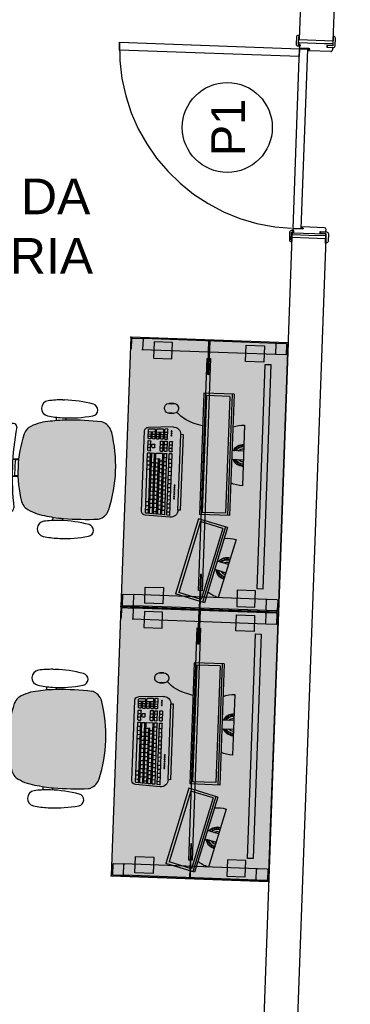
# Model space of a CAD drawing. Header units: inches. Extents: x 340 to 434, y 14 to 254.
# Tile 50 of 182: x 372.8 to 374.27, y 155.3 to 159.68. Entities that reach past the tile are written whole.
import ezdxf

# ---------------------------------------------------------------- set-up
doc = ezdxf.new("R2010")
doc.units = ezdxf.units.IN
doc.header["$MEASUREMENT"] = 0
doc.linetypes.add('DASHED2', pattern=[0.375, 0.25, -0.125])
doc.linetypes.add('HIDDEN2', pattern=[0.1875, 0.125, -0.0625])
for name, color, linetype in [('TJ-DEMOLIR', 30, 'HIDDEN2'), ('TJ-EQUIPAMENTOSELETRÔNICOS', 1, 'Continuous'), ('TJ-ESQUADRIA2', 2, 'Continuous'), ('TJ-ESQUADRIAS', 2, 'Continuous'), ('TJ-MOBILIÁRIO', 2, 'Continuous'), ('TJ-PAREDE', 5, 'Continuous'), ('TJ-PAREDECORTE', 5, 'Continuous'), ('TJ-TEXTO03 1PARA100', 3, 'Continuous'), ('TJ-TEXTOESQUADRIA', 200, 'Continuous')]:
    doc.layers.add(name, color=color, linetype=linetype)
doc.styles.add('ARIAL', font='arial.ttf')
doc.styles.get("Standard").update_dxf_attribs({"font": 'arial.ttf'})

# ---------------------------------------------------------------- blocks, each defined once
blk = doc.blocks.new('porta 80')
at = {"layer": 'TJ-ESQUADRIAS'}
for p, q in [((-0.161, 0.888), (-0.047, 0.888)), ((-0.161, 0.879), (-0.161, 0.888)), ((-0.155, 0.879), (-0.161, 0.879)), ((-0.155, 0.871), (-0.155, 0.879)), ((-0.047, 0.888), (-0.011, 0.888)), ((-0.037, 0.879), (-0.037, 0.871)), ((-0.011, 0.879), (-0.037, 0.879)), ((-0.011, 0.888), (-0.011, 0.879)), ((-0.161, 0.871), (-0.155, 0.871)), ((-0.117, 0.863), (-0.153, 0.863)), ((-0.117, 0.862), (-0.117, 0.863)), ((-0.112, 0.862), (-0.117, 0.862)), ((-0.117, 0.859), (-0.112, 0.859)), ((-0.117, 0.8551), (-0.117, 0.859)), ((-0.1149, 0.853), (-0.117, 0.8551)), ((-0.019, 0.853), (-0.1149, 0.853)), ((-0.112, 0.859), (-0.112, 0.862)), ((-0.037, 0.871), (-0.011, 0.871)), ((-0.011, 0.871), (-0.011, 0.861)), ((-0.161, 0.05), (-0.155, 0.05)), ((-0.155, 0.05), (-0.155, 0.042)), ((-0.117, 0.058), (-0.153, 0.058)), ((-0.1149, 0.068), (-0.117, 0.0659)), ((-0.117, 0.0659), (-0.117, 0.062)), ((-0.117, 0.062), (-0.112, 0.062)), ((-0.117, 0.059), (-0.117, 0.058)), ((-0.112, 0.059), (-0.117, 0.059)), ((-0.019, 0.068), (-0.1149, 0.068)), ((-0.112, 0.062), (-0.112, 0.059)), ((-0.037, 0.05), (-0.011, 0.05)), ((-0.037, 0.042), (-0.037, 0.05)), ((-0.011, 0.05), (-0.011, 0.06)), ((-0.161, 0.042), (-0.161, 0.033)), ((-0.155, 0.042), (-0.161, 0.042)), ((-0.161, 0.033), (-0.087, 0.033)), ((-0.087, 0.033), (-0.011, 0.033)), ((-0.011, 0.042), (-0.037, 0.042)), ((-0.011, 0.033), (-0.011, 0.042))]:
    blk.add_line(p, q, dxfattribs=at)
for points in [[(-0.161, 0.9155), (-0.163, 0.9135), (-0.164, 0.9135), (-0.164, 0.8785), (-0.159, 0.8785), (-0.156, 0.8755), (-0.156, 0.871), (-0.164, 0.871, -0.414214), (-0.172, 0.879), (-0.172, 0.913, -0.414214), (-0.164, 0.921), (-0.161, 0.921)], [(-0.032, 0.8785), (-0.035, 0.8755), (-0.035, 0.871), (-0.008, 0.871, 0.414214), (0, 0.879), (0, 0.913, 0.414214), (-0.008, 0.921), (-0.011, 0.921), (-0.011, 0.8785)], [(-0.119, 0.854, -0.165409), (-0.1206, 0.8549, 0.159727), (-0.1191, 0.8616), (-0.1183, 0.8616), (-0.1183, 0.854)], [(-0.161, 0.0055), (-0.163, 0.0075), (-0.164, 0.0075), (-0.164, 0.0425), (-0.159, 0.0425), (-0.156, 0.0455), (-0.156, 0.05), (-0.164, 0.05, 0.414214), (-0.172, 0.042), (-0.172, 0.008, 0.414214), (-0.164, 0), (-0.161, 0)], [(-0.119, 0.067, 0.165409), (-0.1206, 0.0661, -0.159727), (-0.1191, 0.0594), (-0.1183, 0.0594), (-0.1183, 0.067)], [(-0.032, 0.0425), (-0.035, 0.0455), (-0.035, 0.05), (-0.008, 0.05, -0.414214), (0, 0.042), (0, 0.008, -0.414214), (-0.008, 0), (-0.011, 0), (-0.011, 0.0425)]]:
    blk.add_lwpolyline(points, format="xyb", close=True, dxfattribs=at)
at = {"layer": 'TJ-ESQUADRIAS', "color": 1, "linetype": 'DASHED2', "ltscale": 5}
blk.add_lwpolyline([(-0.9575, 0.825), (-0.9575, 0.86), (-0.1575, 0.86), (-0.1575, 0.825), (-0.9575, 0.825)], dxfattribs=at)
at = {"layer": 'TJ-ESQUADRIAS'}
blk.add_lwpolyline([(-0.1575, 0.86), (-0.1225, 0.86), (-0.1225, 0.06), (-0.1575, 0.06), (-0.1575, 0.86)], dxfattribs=at)
at = {"layer": 'TJ-ESQUADRIAS', "color": 1, "linetype": 'DASHED2', "ltscale": 5}
blk.add_arc((-0.1575, 0.86), 0.8, 180, 270, dxfattribs=at)
at = {"layer": 'TJ-ESQUADRIAS'}
for centre, start, end in [((-0.153, 0.871), 180, 270), ((-0.019, 0.861), 270, 0), ((-0.153, 0.05), 90, 180), ((-0.019, 0.06), 0, 90)]:
    blk.add_arc(centre, 0.008, start, end, dxfattribs=at)
at = {"layer": 'TJ-PAREDECORTE', "linetype": 'Continuous'}
for p, q in [((-0.161, 0.9005), (-0.011, 0.9005)), ((-0.161, 0.0205), (-0.011, 0.0205))]:
    blk.add_line(p, q, dxfattribs=at)
blk = doc.blocks.new('mesa reta 1.20')
at = {"layer": 'TJ-MOBILIÁRIO'}
h = blk.add_hatch(color=63, dxfattribs=at)
h.set_gradient(color1=(176, 215, 136), color2=(156, 215, 136), tint=0.86, name='INVHEMISPHERICAL')
h.paths.add_polyline_path([(0, 0), (1.2, 0), (1.2, -0.7), (0, -0.7)])
for p, q in [((0, 0), (0, -0.7)), ((1.2, 0), (1.2, -0.7)), ((1.2, -0.7), (0, -0.7))]:
    blk.add_line(p, q, dxfattribs=at)
at = {"layer": 'TJ-MOBILIÁRIO', "color": 51}
blk.add_line((1.2, 0), (0, 0), dxfattribs=at)
at = {"layer": 'TJ-MOBILIÁRIO', "color": 8}
for p, q in [((0.005, -0.008), (0.005, -0.052)), ((0.052, -0.005), (0.008, -0.005)), ((0.055, -0.008), (0.055, -0.052)), ((1.145, -0.008), (1.145, -0.052)), ((1.148, -0.005), (1.192, -0.005)), ((1.195, -0.008), (1.195, -0.052)), ((0.005, -0.052), (0.005, -0.645)), ((0.008, -0.055), (0.052, -0.055)), ((0.055, -0.052), (0.055, -0.648)), ((1.145, -0.052), (1.145, -0.648)), ((1.192, -0.055), (1.148, -0.055)), ((1.195, -0.052), (1.195, -0.645)), ((0.005, -0.692), (0.005, -0.648)), ((0.008, -0.645), (0.052, -0.645)), ((0.055, -0.692), (0.055, -0.648)), ((1.192, -0.645), (1.148, -0.645)), ((1.195, -0.692), (1.195, -0.648)), ((0.052, -0.695), (0.008, -0.695)), ((1.148, -0.695), (1.192, -0.695))]:
    blk.add_line(p, q, dxfattribs=at)
at = {"layer": 'TJ-MOBILIÁRIO'}
blk.add_lwpolyline([(0, 0), (1.2, 0), (1.2, -0.7), (0, -0.7)], close=True, dxfattribs=at)
at = {"layer": 'TJ-MOBILIÁRIO', "color": 51}
blk.add_lwpolyline([(0.1, -0.098), (1.1, -0.098), (1.1, -0.073), (0.1, -0.073)], close=True, dxfattribs=at)
at = {"layer": 'TJ-MOBILIÁRIO', "color": 8}
for points in [[(0.018, -0.105), (0.0905, -0.105), (0.0905, -0.186), (0.018, -0.186)], [(1.182, -0.105), (1.1095, -0.105), (1.1095, -0.186), (1.182, -0.186)], [(0.005, -0.3519), (0.005, -0.3481), (0.155, -0.3481), (0.155, -0.3519)], [(0.083, -0.3575), (1.117, -0.3575), (1.117, -0.3425), (0.083, -0.3425)], [(1.195, -0.3519), (1.195, -0.3481), (1.045, -0.3481), (1.045, -0.3519)], [(0.018, -0.595), (0.0905, -0.595), (0.0905, -0.514), (0.018, -0.514)], [(1.182, -0.595), (1.1095, -0.595), (1.1095, -0.514), (1.182, -0.514)]]:
    blk.add_lwpolyline(points, close=True, dxfattribs=at)
for centre, start, end in [((0.008, -0.008), 90, 180), ((0.052, -0.008), 0, 90), ((1.148, -0.008), 90, 180), ((1.192, -0.008), 0, 90), ((0.008, -0.052), 180, 270), ((0.052, -0.052), 270, 0), ((1.148, -0.052), 180, 270), ((1.192, -0.052), 270, 0), ((0.008, -0.648), 90, 180), ((0.052, -0.648), 0, 90), ((1.192, -0.648), 0, 90), ((0.008, -0.692), 180, 270), ((0.052, -0.692), 270, 0), ((1.192, -0.692), 270, 0)]:
    blk.add_arc(centre, 0.003, start, end, dxfattribs=at)
at = {"layer": 'TJ-MOBILIÁRIO'}
for p in [(0, 0), (1.2, 0), (1.2, 0), (0, -0.7), (1.2, -0.7)]:
    blk.add_point(p, dxfattribs=at)
blk = doc.blocks.new('poltrona diretor giratória')
h = blk.add_hatch(color=20)
h.set_gradient(color1=(255, 63, 0), color2=(255, 63, 0), tint=0.86, name='HEMISPHERICAL')
h.paths.add_polyline_path([(0.2192, -0.3365, 0.030126), (0.2092, -0.2515, 0.112051), (0.1795, -0.168, 0.029573), (0.1748, -0.1625, 0.071823), (0.1505, -0.1482, 0.071429), (0, -0.1266, 0.071429), (-0.1505, -0.1482, 0.071823), (-0.1748, -0.1625, 0.029573), (-0.1795, -0.168, 0.112051), (-0.2092, -0.2515, 0.030126), (-0.2192, -0.3365, 0.026966), (-0.2167, -0.4907, 0.092712), (-0.2134, -0.5016, 0.218944), (-0.1721, -0.5368, 0.069011), (0, -0.5604, 0.069011), (0.1721, -0.5368, 0.218946), (0.2134, -0.5016, 0.102563), (0.2168, -0.4895, 0.026756)])
at = {"layer": 'TJ-MOBILIÁRIO'}
for p, q in [((-0.0388, -0.1022), (-0.0388, -0.128)), ((-0.0361, -0.1021), (-0.0361, -0.1278)), ((-0.0354, -0.1125), (-0.0354, -0.1277)), ((0.0356, -0.1125), (-0.0354, -0.1125)), ((0.0356, -0.1125), (0.0356, -0.1277)), ((0.0363, -0.1021), (0.0363, -0.1278)), ((0.039, -0.1022), (0.039, -0.128)), ((-0.2297, -0.2901, 0), (-0.215, -0.2901, 0)), ((0.215, -0.29, 0), (0.2299, -0.29, 0)), ((-0.2284, -0.3331, 0), (-0.219, -0.3331, 0)), ((0.219, -0.3331, 0), (0.2286, -0.3331, 0))]:
    blk.add_line(p, q, dxfattribs=at)
at = {"layer": 'TJ-MOBILIÁRIO', "linetype": 'Continuous', "ltscale": 25.4}
for p, q in [((-0.3082, -0.3147, 0), (-0.3083, -0.3221, 0)), ((-0.2283, -0.3221, 0), (-0.2284, -0.3147, 0)), ((0.3084, -0.3147, 0), (0.3085, -0.3221, 0))]:
    blk.add_line(p, q, dxfattribs=at)
at = {"layer": 'TJ-MOBILIÁRIO'}
for centre, radius, start, end in [((0, -0.2485), 0.2485, 78.8778, 101.1222), ((0, -0.3411), 0.3164, 52.5531, 127.4469), ((-0.4729, 0.5278), 0.6763, 301.8108, 307.1601), ((-0.0414, -0.0448), 0.0407, 99.1898, 124.2903), ((0.0414, -0.0448), 0.0407, 55.7097, 80.8102), ((0.4729, 0.5278), 0.6763, 232.8399, 238.1892), ((0, -1.099), 1.0272, 79.2072, 100.7928), ((-0.181, -0.0998), 0.015, 139.1833, 180), ((-0.1802, -0.0989), 0.0158, 182.978, 269.4431), ((0, -1.3395), 1.238, 81.623, 98.377), ((0, -0.6615), 0.5349, 89.9995, 106.342), ((0, -0.6615), 0.5349, 73.658, 90.0005), ((0.1802, -0.0989), 0.0158, 270.5569, 357.022), ((0.181, -0.0998), 0.015, 0, 40.8167), ((-0.0105, -0.2752), 0.2001, 147.6271, 173.2006), ((-0.1305, -0.2048), 0.0612, 136.3456, 143.1214), ((-0.113, -0.2396), 0.0988, 112.3141, 128.7465), ((0.113, -0.2396), 0.0988, 51.2535, 67.6859), ((0.1305, -0.2048), 0.0612, 36.8786, 43.6544), ((0.0105, -0.2752), 0.2001, 6.7994, 32.3729), ((0.4905, -0.3769), 0.7109, 169.839, 176.7413), ((-0.4905, -0.3769), 0.7109, 3.2587, 10.161), ((1.2113, -0.3902), 1.4315, 177.8472, 184.0258), ((-1.2113, -0.3902), 1.4315, 355.9742, 2.1528), ((-0.1862, -0.4874), 0.0307, 186.2228, 207.4103), ((-0.1544, -0.4742), 0.065, 204.8741, 254.602), ((0.1544, -0.4742), 0.065, 285.398, 335.1259), ((0.1862, -0.4874), 0.0307, 332.5897, 353.7772), ((-0.0007, 0.0717), 0.6322, 254.3071, 270.046), ((0.0007, 0.0717), 0.6322, 269.954, 285.6929)]:
    blk.add_arc(centre, radius, start, end, dxfattribs=at)
at = {"layer": 'TJ-MOBILIÁRIO', "linetype": 'Continuous', "ltscale": 25.4}
for centre, radius, start, end in [((0.1213, -0.3243, 0), 0.4296, 170.0113, 178.7145), ((-0.2683, -0.2557, 0), 0.034, 9.9832, 170.0168), ((-0.6579, -0.3243, 0), 0.4296, 1.2855, 9.9887), ((0.6581, -0.3243, 0), 0.4296, 170.0113, 178.7145), ((0.2685, -0.2557, 0), 0.034, 9.9832, 170.0168), ((-0.1211, -0.3243, 0), 0.4296, 1.2855, 9.9887), ((0.2592, -0.3251, 0), 0.5675, 179.7013, 192.8268), ((-0.7958, -0.3251, 0), 0.5675, 347.1732, 0.2987), ((0.795, -0.3253, 0), 0.5665, 178.9303, 192.8326), ((-0.259, -0.3251, 0), 0.5675, 347.1732, 0.2987), ((-0.2683, -0.4452, 0), 0.0265, 192.8268, 347.1732), ((0.2685, -0.4452, 0), 0.0265, 192.8268, 347.1732)]:
    blk.add_arc(centre, radius, start, end, dxfattribs=at)
blk = doc.blocks.new('COMPUTADOR 2 MONITORES')
at = {"layer": 'TJ-MOBILIÁRIO', "linetype": 'Continuous'}
for p, q in [((0.135, 0), (-0.135, 0)), ((-0.3757, -0.0195), (-0.6365, -0.0894)), ((-0.3236, -0.0591), (-0.6617, -0.1497)), ((-0.3236, -0.0591), (-0.2889, -0.1888)), ((0.27, -0.0517), (-0.27, -0.0517)), ((-0.27, -0.0517), (-0.27, -0.1859)), ((0.27, -0.0517), (0.27, -0.1859)), ((-0.6617, -0.1497), (-0.627, -0.2794)), ((-0.2889, -0.1888), (-0.627, -0.2794)), ((0.27, -0.1859), (-0.27, -0.1859)), ((-0.2542, -0.27), (0.0823, -0.27)), ((-0.2542, -0.27), (-0.2542, -0.2819)), ((-0.2542, -0.2819), (0.0823, -0.2819)), ((0.0823, -0.27), (0.0823, -0.2819)), ((-0.2871, -0.3166), (-0.2812, -0.4265)), ((0.1152, -0.3166), (0.1093, -0.4265)), ((0.1753, -0.3361), (0.1753, -0.3178)), ((0.2196, -0.3178), (0.2196, -0.3361)), ((-0.2647, -0.443), (0.0928, -0.443))]:
    blk.add_line(p, q, dxfattribs=at)
at = {"layer": 'TJ-MOBILIÁRIO', "color": 1, "linetype": 'Continuous'}
for p, q in [((-0.4597, -0.0429), (-0.458, -0.0439)), ((-0.0484, -0.0042), (-0.0476, -0.0012)), ((-0.0484, -0.0042), (-0.0461, -0.0064)), ((-0.0476, -0.0012), (-0.0445, -0.0004)), ((-0.0461, -0.0064), (-0.0431, -0.0056)), ((-0.0456, -0.0147), (-0.0447, -0.0116)), ((-0.0456, -0.0147), (-0.0433, -0.0169)), ((-0.0447, -0.0116), (-0.0417, -0.0108)), ((-0.0445, -0.0004), (-0.0423, -0.0026)), ((-0.0433, -0.0169), (-0.0403, -0.0161)), ((-0.0431, -0.0056), (-0.0423, -0.0026)), ((-0.0426, -0.0246), (-0.0419, -0.0221)), ((-0.0419, -0.0221), (-0.0389, -0.0213)), ((-0.0417, -0.0108), (-0.0395, -0.013)), ((-0.0415, -0.0263), (-0.0405, -0.0273)), ((-0.0405, -0.0273), (-0.0375, -0.0265)), ((-0.0403, -0.0161), (-0.0395, -0.013)), ((-0.0389, -0.0213), (-0.0367, -0.0235)), ((-0.0375, -0.0265), (-0.0367, -0.0235)), ((-0.0373, -0.0321), (-0.0361, -0.0318)), ((-0.0361, -0.0318), (-0.0339, -0.034)), ((-0.0351, -0.0175), (-0.0351, -0.0174)), ((-0.0351, -0.0175), (-0.0351, -0.0175)), ((-0.0343, -0.0353), (-0.0339, -0.034)), ((-0.0323, -0.0279), (-0.0315, -0.0249)), ((-0.0323, -0.0279), (-0.0301, -0.0301)), ((-0.0315, -0.0249), (-0.0305, -0.0246)), ((-0.0301, -0.0301), (-0.0271, -0.0293)), ((-0.0295, -0.0384), (-0.0287, -0.0354)), ((-0.0295, -0.0384), (-0.0273, -0.0406)), ((-0.0287, -0.0354), (-0.0257, -0.0346)), ((-0.0273, -0.0406), (-0.0243, -0.0398)), ((-0.0271, -0.0293), (-0.0269, -0.0285)), ((-0.0257, -0.0346), (-0.0235, -0.0368)), ((-0.0243, -0.0398), (-0.0235, -0.0368)), ((-0.0192, -0.0517), (-0.0192, 0)), ((0.0192, 0), (0.0192, -0.0517)), ((0.02, -0.0419), (0.0208, -0.0389)), ((0.02, -0.0419), (0.022, -0.044)), ((0.0205, -0.0334), (0.0224, -0.0329)), ((0.0208, -0.0389), (0.0238, -0.0381)), ((0.0224, -0.0329), (0.0227, -0.032)), ((0.0238, -0.0381), (0.026, -0.0403)), ((0.0256, -0.042), (0.026, -0.0403)), ((0.0276, -0.0343), (0.0284, -0.0313)), ((0.0276, -0.0343), (0.0298, -0.0365)), ((0.0284, -0.0313), (0.0315, -0.0305)), ((0.0298, -0.0365), (0.0329, -0.0357)), ((0.03, -0.0252), (0.0301, -0.0252)), ((0.0301, -0.0252), (0.0301, -0.0251)), ((0.0315, -0.0305), (0.0337, -0.0327)), ((0.0329, -0.0357), (0.0337, -0.0327)), ((0.0346, -0.0183), (0.0347, -0.0184)), ((0.0347, -0.0184), (0.0377, -0.0176)), ((0.0353, -0.0266), (0.0361, -0.0236)), ((0.0353, -0.0266), (0.0375, -0.0288)), ((0.0361, -0.0236), (0.0391, -0.0228)), ((0.037, -0.013), (0.0385, -0.0145)), ((0.0375, -0.0288), (0.0404, -0.0281)), ((0.0377, -0.0176), (0.0385, -0.0145)), ((0.0391, -0.0228), (0.0413, -0.025)), ((0.0401, -0.0085), (0.041, -0.0055)), ((0.0401, -0.0085), (0.0424, -0.0107)), ((0.0406, -0.0278), (0.0413, -0.025)), ((0.041, -0.0055), (0.044, -0.0047)), ((0.0424, -0.0107), (0.0454, -0.0099)), ((0.0429, -0.019), (0.0438, -0.016)), ((0.0429, -0.019), (0.0446, -0.0207)), ((0.0438, -0.016), (0.0468, -0.0151)), ((0.044, -0.0047), (0.0462, -0.0069)), ((0.0454, -0.0099), (0.0462, -0.0069)), ((0.0468, -0.0151), (0.0468, -0.0152)), ((0.0478, -0.0009), (0.0491, -0.0022)), ((-0.3214, -0.0675), (-0.6595, -0.158)), ((-0.3286, -0.0793), (-0.6474, -0.1647)), ((-0.5517, -0.0679), (-0.549, -0.0663)), ((-0.5517, -0.071), (-0.5517, -0.0679)), ((-0.5517, -0.071), (-0.549, -0.0726)), ((-0.549, -0.0663), (-0.5463, -0.0679)), ((-0.549, -0.0726), (-0.5463, -0.071)), ((-0.5463, -0.071), (-0.5463, -0.0679)), ((-0.5463, -0.0773), (-0.5436, -0.0757)), ((-0.5463, -0.0804), (-0.5463, -0.0773)), ((-0.5463, -0.0804), (-0.5436, -0.082)), ((-0.5436, -0.0757), (-0.5409, -0.0773)), ((-0.5436, -0.082), (-0.5409, -0.0804)), ((-0.5409, -0.0804), (-0.5409, -0.0773)), ((-0.5409, -0.0867), (-0.5382, -0.0851)), ((-0.5409, -0.0892), (-0.5409, -0.0867)), ((-0.5382, -0.0851), (-0.5355, -0.0867)), ((-0.5355, -0.0804), (-0.5354, -0.0804)), ((-0.5355, -0.0804), (-0.5355, -0.0804)), ((-0.5355, -0.0898), (-0.5355, -0.0867)), ((-0.53, -0.0867), (-0.5291, -0.0861)), ((-0.53, -0.0898), (-0.53, -0.0867)), ((-0.5112, -0.1094), (-0.5246, -0.0594)), ((-0.4875, -0.0495), (-0.4742, -0.0995)), ((-0.4776, -0.0814), (-0.4759, -0.0804)), ((-0.4759, -0.0804), (-0.4759, -0.0795)), ((-0.4759, -0.0867), (-0.4732, -0.0851)), ((-0.4759, -0.0898), (-0.4759, -0.0867)), ((-0.4732, -0.0851), (-0.4705, -0.0867)), ((-0.4706, -0.0711), (-0.4705, -0.071)), ((-0.4705, -0.071), (-0.4705, -0.0709)), ((-0.4705, -0.0773), (-0.4678, -0.0757)), ((-0.4705, -0.0804), (-0.4705, -0.0773)), ((-0.4705, -0.0804), (-0.4678, -0.082)), ((-0.4705, -0.0884), (-0.4705, -0.0867)), ((-0.4679, -0.0632), (-0.4678, -0.0632)), ((-0.4678, -0.0632), (-0.4651, -0.0617)), ((-0.4678, -0.0757), (-0.4651, -0.0773)), ((-0.4678, -0.082), (-0.4651, -0.0804)), ((-0.467, -0.0574), (-0.4651, -0.0585)), ((-0.4651, -0.0492), (-0.4624, -0.0476)), ((-0.4651, -0.0523), (-0.4651, -0.0492)), ((-0.4651, -0.0523), (-0.4624, -0.0538)), ((-0.4651, -0.0617), (-0.4651, -0.0585)), ((-0.4651, -0.0679), (-0.4624, -0.0663)), ((-0.4651, -0.071), (-0.4651, -0.0679)), ((-0.4651, -0.071), (-0.4624, -0.0726)), ((-0.4651, -0.0804), (-0.4651, -0.0773)), ((-0.4624, -0.0476), (-0.4597, -0.0492)), ((-0.4624, -0.0538), (-0.4597, -0.0523)), ((-0.4624, -0.0663), (-0.4597, -0.0679)), ((-0.4624, -0.0726), (-0.4598, -0.0711)), ((-0.4597, -0.0523), (-0.4597, -0.0492)), ((-0.4597, -0.0585), (-0.457, -0.057)), ((-0.4597, -0.0617), (-0.4597, -0.0585)), ((-0.4597, -0.0617), (-0.4576, -0.0629)), ((-0.4597, -0.0708), (-0.4597, -0.0679)), ((-0.457, -0.057), (-0.457, -0.057)), ((-0.3286, -0.0793), (-0.3017, -0.1796)), ((0.27, -0.0604), (-0.27, -0.0604)), ((0.26, -0.0699), (-0.26, -0.0699)), ((-0.26, -0.0699), (-0.26, -0.1738)), ((0.26, -0.0699), (0.26, -0.1738)), ((-0.5394, -0.0906), (-0.5382, -0.0913)), ((-0.5382, -0.0913), (-0.5355, -0.0898)), ((-0.5338, -0.0951), (-0.5328, -0.0945)), ((-0.5328, -0.0945), (-0.53, -0.096)), ((-0.53, -0.0898), (-0.5273, -0.0913)), ((-0.53, -0.0974), (-0.53, -0.096)), ((-0.5273, -0.0913), (-0.5246, -0.0898)), ((-0.5246, -0.0898), (-0.5246, -0.089)), ((-0.5246, -0.096), (-0.5219, -0.0945)), ((-0.5246, -0.0992), (-0.5246, -0.096)), ((-0.5246, -0.0992), (-0.5219, -0.1007)), ((-0.5219, -0.0945), (-0.5192, -0.096)), ((-0.5219, -0.1007), (-0.5192, -0.0992)), ((-0.5192, -0.0992), (-0.5192, -0.096)), ((-0.4759, -0.0898), (-0.4734, -0.0912)), ((-0.6474, -0.1647), (-0.6205, -0.265)), ((0.26, -0.1738), (-0.26, -0.1738)), ((-0.3017, -0.1796), (-0.6205, -0.265)), ((-0.2789, -0.319), (-0.2784, -0.3284)), ((-0.2771, -0.317), (-0.0057, -0.317)), ((-0.277, -0.3418), (-0.2765, -0.3512)), ((-0.2766, -0.3302), (-0.0057, -0.3302)), ((-0.2751, -0.3398), (-0.0057, -0.3398)), ((-0.2635, -0.3302), (-0.2635, -0.317)), ((-0.257, -0.353), (-0.257, -0.3398)), ((-0.2452, -0.3302), (-0.2452, -0.317)), ((-0.2387, -0.353), (-0.2387, -0.3398)), ((-0.2272, -0.3302), (-0.2272, -0.317)), ((-0.2206, -0.353), (-0.2206, -0.3398)), ((-0.2091, -0.3302), (-0.2091, -0.317)), ((-0.2026, -0.353), (-0.2026, -0.3398)), ((-0.1911, -0.3302), (-0.1911, -0.317)), ((-0.1845, -0.353), (-0.1845, -0.3398)), ((-0.173, -0.3302), (-0.173, -0.317)), ((-0.1665, -0.353), (-0.1665, -0.3398)), ((-0.1549, -0.3302), (-0.1549, -0.317)), ((-0.1484, -0.353), (-0.1484, -0.3398)), ((-0.1369, -0.3302), (-0.1369, -0.317)), ((-0.1303, -0.353), (-0.1303, -0.3398)), ((-0.1188, -0.3302), (-0.1188, -0.317)), ((-0.1123, -0.353), (-0.1123, -0.3398)), ((-0.1008, -0.3302), (-0.1008, -0.317)), ((-0.0942, -0.353), (-0.0942, -0.3398)), ((-0.0827, -0.3302), (-0.0827, -0.317)), ((-0.0762, -0.353), (-0.0762, -0.3398)), ((-0.0646, -0.3302), (-0.0646, -0.317)), ((-0.0581, -0.353), (-0.0581, -0.3398)), ((-0.0466, -0.3302), (-0.0466, -0.317)), ((-0.04, -0.353), (-0.04, -0.3398)), ((-0.0285, -0.3302), (-0.0285, -0.317)), ((-0.022, -0.353), (-0.022, -0.3398)), ((-0.0038, -0.3283), (-0.0038, -0.3189)), ((-0.0038, -0.3511), (-0.0038, -0.3416)), ((0.0058, -0.3283), (0.0058, -0.3189)), ((0.0058, -0.3511), (0.0058, -0.3416)), ((0.0076, -0.317), (0.0484, -0.317)), ((0.0076, -0.3302), (0.0484, -0.3302)), ((0.0076, -0.3398), (0.0484, -0.3398)), ((0.0206, -0.3302), (0.0206, -0.317)), ((0.0206, -0.353), (0.0206, -0.3398)), ((0.0355, -0.3302), (0.0355, -0.317)), ((0.0355, -0.353), (0.0355, -0.3398)), ((0.0503, -0.3283), (0.0503, -0.3189)), ((0.0503, -0.3511), (0.0503, -0.3416)), ((0.0599, -0.3511), (0.0599, -0.3416)), ((0.0617, -0.3398), (0.1032, -0.3398)), ((0.07, -0.353), (0.07, -0.3398)), ((0.0802, -0.353), (0.0802, -0.3398)), ((0.0904, -0.353), (0.0904, -0.3398)), ((0.1051, -0.3418), (0.1046, -0.3512)), ((-0.276, -0.36), (-0.2755, -0.3695)), ((-0.275, -0.3783), (-0.2745, -0.3877)), ((-0.2746, -0.353), (-0.0057, -0.353)), ((-0.2741, -0.358), (-0.0057, -0.358)), ((-0.2736, -0.3712), (-0.0285, -0.3712)), ((-0.2731, -0.3763), (-0.0285, -0.3763)), ((-0.2726, -0.3895), (-0.0057, -0.3895)), ((-0.2635, -0.3895), (-0.2635, -0.3763)), ((-0.2524, -0.3712), (-0.2524, -0.358)), ((-0.2452, -0.3895), (-0.2452, -0.3763)), ((-0.2343, -0.3712), (-0.2343, -0.358)), ((-0.2272, -0.3895), (-0.2272, -0.3763)), ((-0.2163, -0.3712), (-0.2163, -0.358)), ((-0.2091, -0.3895), (-0.2091, -0.3763)), ((-0.1982, -0.3712), (-0.1982, -0.358)), ((-0.1911, -0.3895), (-0.1911, -0.3763)), ((-0.1801, -0.3712), (-0.1801, -0.358)), ((-0.173, -0.3895), (-0.173, -0.3763)), ((-0.1621, -0.3712), (-0.1621, -0.358)), ((-0.1549, -0.3895), (-0.1549, -0.3763)), ((-0.144, -0.3712), (-0.144, -0.358)), ((-0.1369, -0.3895), (-0.1369, -0.3763)), ((-0.126, -0.3712), (-0.126, -0.358)), ((-0.1188, -0.3895), (-0.1188, -0.3763)), ((-0.1079, -0.3712), (-0.1079, -0.358)), ((-0.1008, -0.3895), (-0.1008, -0.3763)), ((-0.0898, -0.3712), (-0.0898, -0.358)), ((-0.0827, -0.3895), (-0.0827, -0.3763)), ((-0.0718, -0.3712), (-0.0718, -0.358)), ((-0.0646, -0.3895), (-0.0646, -0.3763)), ((-0.0537, -0.3712), (-0.0537, -0.358)), ((-0.0466, -0.3895), (-0.0466, -0.3763)), ((-0.038, -0.3712), (-0.038, -0.358)), ((-0.0285, -0.3895), (-0.0285, -0.3712)), ((-0.0038, -0.3876), (-0.0038, -0.3599)), ((0.0058, -0.3694), (0.0058, -0.3599)), ((0.0076, -0.353), (0.0484, -0.353)), ((0.0076, -0.358), (0.0484, -0.358)), ((0.0076, -0.3712), (0.0484, -0.3712)), ((0.0206, -0.3712), (0.0206, -0.358)), ((0.0355, -0.3712), (0.0355, -0.358)), ((0.0503, -0.3694), (0.0503, -0.3599)), ((0.0599, -0.3694), (0.0599, -0.3599)), ((0.0599, -0.3876), (0.0599, -0.3782)), ((0.0617, -0.353), (0.1027, -0.353)), ((0.0617, -0.358), (0.1022, -0.358)), ((0.0617, -0.3712), (0.0904, -0.3712)), ((0.0617, -0.3763), (0.0904, -0.3763)), ((0.0617, -0.3895), (0.1007, -0.3895)), ((0.07, -0.3712), (0.07, -0.358)), ((0.07, -0.3895), (0.07, -0.3763)), ((0.0802, -0.3712), (0.0802, -0.358)), ((0.0802, -0.3895), (0.0802, -0.3763)), ((0.0904, -0.3895), (0.0904, -0.358)), ((0.1041, -0.36), (0.1026, -0.3877)), ((-0.274, -0.3965), (-0.2735, -0.406)), ((-0.273, -0.4148), (-0.2725, -0.4243)), ((-0.2721, -0.3946), (-0.0057, -0.3946)), ((-0.2716, -0.4078), (-0.0057, -0.4078)), ((-0.2712, -0.4128), (-0.0057, -0.4128)), ((-0.2706, -0.426), (-0.0057, -0.426)), ((-0.2566, -0.426), (-0.2566, -0.4128)), ((-0.2452, -0.4078), (-0.2452, -0.3946)), ((-0.2383, -0.426), (-0.2383, -0.4128)), ((-0.2272, -0.4078), (-0.2272, -0.3946)), ((-0.2202, -0.426), (-0.2202, -0.4128)), ((-0.2091, -0.4078), (-0.2091, -0.3946)), ((-0.1911, -0.4078), (-0.1911, -0.3946)), ((-0.173, -0.4078), (-0.173, -0.3946)), ((-0.1549, -0.4078), (-0.1549, -0.3946)), ((-0.1369, -0.4078), (-0.1369, -0.3946)), ((-0.1188, -0.4078), (-0.1188, -0.3946)), ((-0.1008, -0.4078), (-0.1008, -0.3946)), ((-0.0827, -0.4078), (-0.0827, -0.3946)), ((-0.0757, -0.426), (-0.0757, -0.4128)), ((-0.0646, -0.4078), (-0.0646, -0.3946)), ((-0.0577, -0.426), (-0.0577, -0.4128)), ((-0.0466, -0.4078), (-0.0466, -0.3946)), ((-0.0396, -0.426), (-0.0396, -0.4128)), ((-0.0215, -0.426), (-0.0215, -0.4128)), ((-0.0038, -0.4059), (-0.0038, -0.3964)), ((-0.0038, -0.4241), (-0.0038, -0.4147)), ((0.0058, -0.4241), (0.0058, -0.4147)), ((0.0076, -0.4128), (0.0484, -0.4128)), ((0.0076, -0.426), (0.0484, -0.426)), ((0.0206, -0.4059), (0.0206, -0.3964)), ((0.0206, -0.426), (0.0206, -0.4128)), ((0.0225, -0.3946), (0.0336, -0.3946)), ((0.0225, -0.4078), (0.0336, -0.4078)), ((0.0355, -0.4059), (0.0355, -0.3964)), ((0.0355, -0.426), (0.0355, -0.4128)), ((0.0503, -0.4241), (0.0503, -0.4147)), ((0.0599, -0.4059), (0.0599, -0.3964)), ((0.0599, -0.4241), (0.0599, -0.4147)), ((0.0617, -0.3946), (0.1002, -0.3946)), ((0.0617, -0.4078), (0.0904, -0.4078)), ((0.0617, -0.4128), (0.0904, -0.4128)), ((0.0617, -0.426), (0.0987, -0.426)), ((0.07, -0.4078), (0.07, -0.3946)), ((0.07, -0.426), (0.07, -0.4128)), ((0.0802, -0.4078), (0.0802, -0.3946)), ((0.0802, -0.426), (0.0802, -0.4128)), ((0.0904, -0.426), (0.0904, -0.3946)), ((0.1021, -0.3965), (0.1006, -0.4243))]:
    blk.add_line(p, q, dxfattribs=at)
for centre in [(-0.2032, -0.3012), (-0.1937, -0.3012), (-0.1841, -0.3012), (-0.1745, -0.3012), (-0.1649, -0.3012), (-0.1553, -0.3012), (-0.1458, -0.3012), (0.0762, -0.3227), (0.0858, -0.3227), (0.0953, -0.3227)]:
    blk.add_circle(centre, 0.0022, dxfattribs=at)
at = {"layer": 'TJ-MOBILIÁRIO', "linetype": 'Continuous'}
for centre, radius, start, end in [((0, 0), 0.135, 180, 202.5402), ((0, 0), 0.135, 337.4598, 0), ((-0.5061, -0.0545), 0.135, 352.4598, 15), ((-0.5061, -0.0545), 0.135, 195, 217.5402), ((-0.2542, -0.3149), 0.033, 90, 183.0941), ((0.0823, -0.3149), 0.033, 356.9059, 90), ((0.1975, -0.3178), 0.0222, 335.5382, 204.4618), ((0.1975, -0.3361), 0.0222, 155.5382, 24.4618), ((-0.2647, -0.4265), 0.0165, 180, 270), ((0.0928, -0.4265), 0.0165, 270, 360)]:
    blk.add_arc(centre, radius, start, end, dxfattribs=at)
at = {"layer": 'TJ-MOBILIÁRIO', "color": 1, "linetype": 'Continuous'}
for centre, radius, start, end in [((0, 0), 0.0492, 180, 247.0419), ((0, 0), 0.0392, 180, 240.6857), ((0, 0), 0.0292, 180, 228.9013), ((0, 0), 0.0292, 311.0987, 0), ((0, 0), 0.0392, 299.3143, 0), ((0, 0), 0.0492, 292.9581, 0), ((-0.5061, -0.0545), 0.0492, 307.9581, 15), ((-0.5061, -0.0545), 0.0492, 195, 262.0419), ((-0.5061, -0.0545), 0.0392, 195, 255.6857), ((-0.5061, -0.0545), 0.0292, 195, 243.9013), ((-0.5061, -0.0545), 0.0292, 326.0987, 15), ((-0.5061, -0.0545), 0.0392, 314.3143, 15), ((-0.2771, -0.3189), 0.00187, 90, 183.0941), ((-0.2766, -0.3283), 0.00187, 183.0941, 270), ((-0.2751, -0.3416), 0.00187, 90, 183.0941), ((-0.0057, -0.3189), 0.00187, 360, 90), ((-0.0057, -0.3283), 0.00187, 270, 360), ((-0.0057, -0.3416), 0.00187, 360, 90), ((0.0076, -0.3189), 0.00187, 90, 180), ((0.0076, -0.3283), 0.00187, 180, 270), ((0.0076, -0.3416), 0.00187, 90, 180), ((0.0484, -0.3189), 0.00187, 360, 90), ((0.0484, -0.3283), 0.00187, 270, 360), ((0.0484, -0.3416), 0.00187, 360, 90), ((0.0617, -0.3416), 0.00187, 90, 180), ((0.1032, -0.3416), 0.00187, 356.9059, 90), ((-0.2746, -0.3511), 0.00187, 183.0941, 270), ((-0.2741, -0.3599), 0.00187, 90, 183.0941), ((-0.2736, -0.3694), 0.00187, 183.0941, 270), ((-0.2731, -0.3782), 0.00187, 90, 183.0941), ((-0.2726, -0.3876), 0.00187, 183.0941, 270), ((-0.0057, -0.3511), 0.00187, 270, 360), ((-0.0057, -0.3599), 0.00187, 360, 90), ((-0.0057, -0.3876), 0.00187, 270, 360), ((0.0076, -0.3511), 0.00187, 180, 270), ((0.0076, -0.3599), 0.00187, 90, 180), ((0.0076, -0.3694), 0.00187, 180, 270), ((0.0484, -0.3511), 0.00187, 270, 360), ((0.0484, -0.3599), 0.00187, 360, 90), ((0.0484, -0.3694), 0.00187, 270, 360), ((0.0617, -0.3511), 0.00187, 180, 270), ((0.0617, -0.3599), 0.00187, 90, 180), ((0.0617, -0.3694), 0.00187, 180, 270), ((0.0617, -0.3782), 0.00187, 90, 180), ((0.0617, -0.3876), 0.00187, 180, 270), ((0.1007, -0.3876), 0.00187, 270, 356.9059), ((0.1022, -0.3599), 0.00187, 356.9059, 90), ((0.1027, -0.3511), 0.00187, 270, 356.9059), ((-0.2721, -0.3964), 0.00187, 90, 183.0941), ((-0.2716, -0.4059), 0.00187, 183.0941, 270), ((-0.2712, -0.4147), 0.00187, 90, 183.0941), ((-0.2706, -0.4241), 0.00187, 183.0941, 270), ((-0.0057, -0.3964), 0.00187, 360, 90), ((-0.0057, -0.4059), 0.00187, 270, 360), ((-0.0057, -0.4147), 0.00187, 360, 90), ((-0.0057, -0.4241), 0.00187, 270, 360), ((0.0076, -0.4147), 0.00187, 90, 180), ((0.0076, -0.4241), 0.00187, 180, 270), ((0.0225, -0.3964), 0.00187, 90, 180), ((0.0225, -0.4059), 0.00187, 180, 270), ((0.0336, -0.3964), 0.00187, 360, 90), ((0.0336, -0.4059), 0.00187, 270, 360), ((0.0484, -0.4147), 0.00187, 360, 90), ((0.0484, -0.4241), 0.00187, 270, 360), ((0.0617, -0.3964), 0.00187, 90, 180), ((0.0617, -0.4059), 0.00187, 180, 270), ((0.0617, -0.4147), 0.00187, 90, 180), ((0.0617, -0.4241), 0.00187, 180, 270), ((0.0987, -0.4241), 0.00187, 270, 356.9059), ((0.1002, -0.3964), 0.00187, 356.9059, 90)]:
    blk.add_arc(centre, radius, start, end, dxfattribs=at)
blk.add_open_spline([(0.1244, -0.1859), (0.138, -0.2516), (0.1571, -0.2797), (0.1817, -0.3022)], degree=3, dxfattribs=at)

msp = doc.modelspace()

# ---------------------------------------------------------------- linework, layer by layer
at = {"layer": 'TJ-DEMOLIR', "ltscale": 10}
for p, q in [((374.0108, 158.7294), (374.0101, 158.7094)), ((374.0108, 158.7294), (374.1607, 158.724)), ((374.1607, 158.724), (374.16, 158.704))]:
    msp.add_line(p, q, dxfattribs=at)
at = {"layer": 'TJ-PAREDE'}
for p, q in [((374.2692, 161.7229), (374.1918, 159.5834)), ((374.0477, 159.7487), (374.0419, 159.5888)), ((374.0419, 159.5888), (374.1918, 159.5834)), ((374.0101, 158.7094), (373.8637, 154.662)), ((374.0101, 158.7094), (374.16, 158.704)), ((374.16, 158.704), (374.0136, 154.6566))]:
    msp.add_line(p, q, dxfattribs=at)
at = {"layer": 'TJ-TEXTOESQUADRIA', "color": 1}
msp.add_circle((373.7228, 159.1979), 0.2, dxfattribs=at)

# ---------------------------------------------------------------- block references
at = {"layer": 'TJ-EQUIPAMENTOSELETRÔNICOS', "xscale": -1, "rotation": 267.9283536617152}
for p in [(373.7945, 157.7386), (373.7511, 156.5394)]:
    msp.add_blockref('COMPUTADOR 2 MONITORES', p, dxfattribs=at)
at = {"layer": 'TJ-ESQUADRIA2', "linetype": 'Continuous', "rotation": 357.9283536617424}
msp.add_blockref('porta 80', (374.1702, 158.6831), dxfattribs=at)
at = {"layer": 'TJ-MOBILIÁRIO', "xscale": -1, "rotation": 267.9283536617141}
for p in [(373.9497, 157.0408), (373.9063, 155.8416)]:
    msp.add_blockref('mesa reta 1.20', p, dxfattribs=at)
at = {"layer": 'TJ-MOBILIÁRIO', "rotation": 87.92835366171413}
for p in [(372.6663, 157.6888, 0), (372.6229, 156.4896, 0)]:
    msp.add_blockref('poltrona diretor giratória', p, dxfattribs=at)

# ---------------------------------------------------------------- texts
at = {"layer": 'TJ-TEXTO03 1PARA100', "insert": (371.1986, 158.9705), "char_height": 0.15875, "width": 2.044718, "attachment_point": 1, "style": 'ARIAL'}
msp.add_mtext('\\pxqc;SECRETARIA DA PROCURADORIA', dxfattribs=at)
at = {"layer": 'TJ-TEXTOESQUADRIA', "color": 202, "insert": (373.6512, 159.0746), "char_height": 0.15, "attachment_point": 1, "rotation": 90}
msp.add_mtext_dynamic_manual_height_columns('\\pxqc;{\\C256;P1}', width=0.246653, gutter_width=12.5, heights=[0], dxfattribs=at)

doc.saveas('drawing.dxf')
